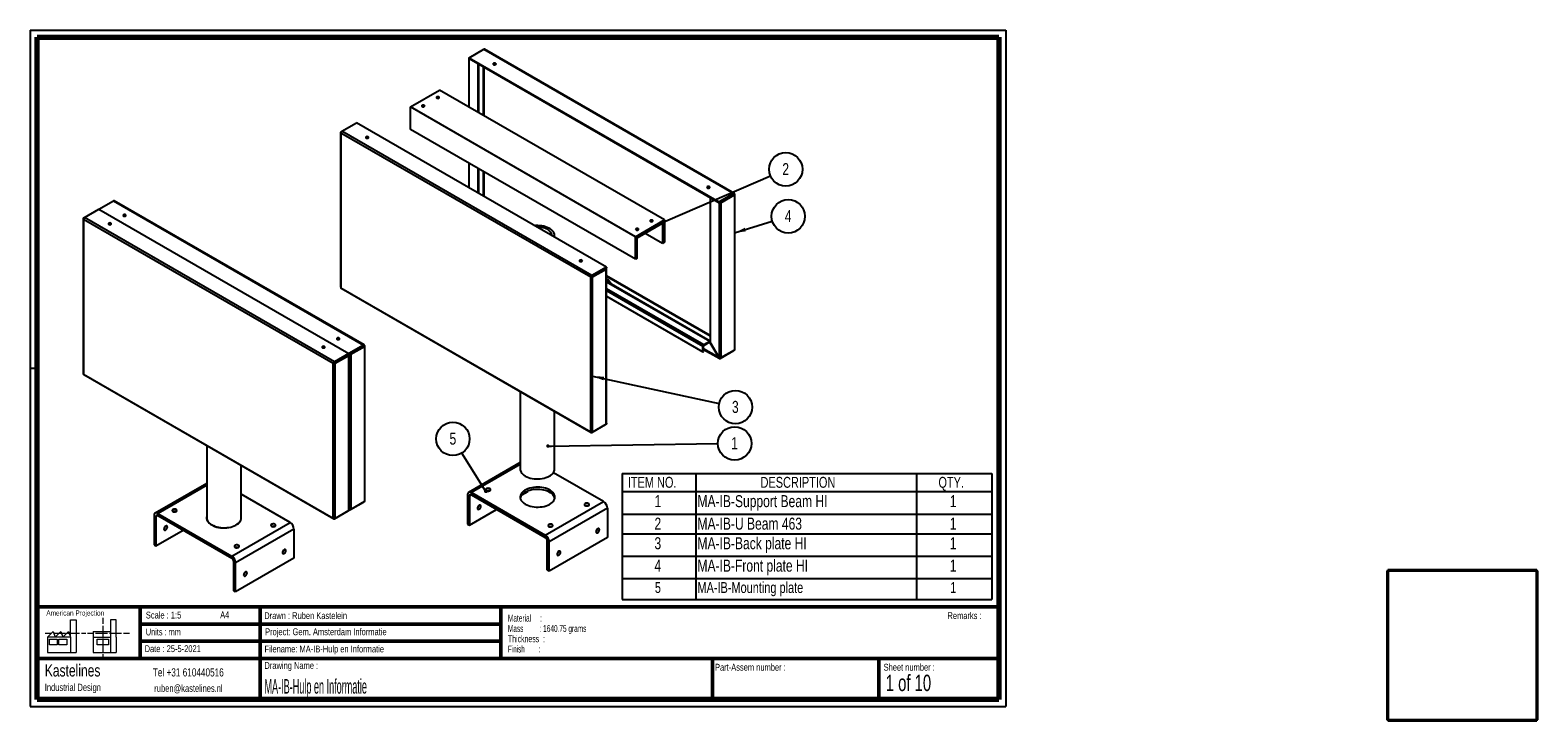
# Model space of a CAD drawing. Header units: millimetres. Extents: x 7 to 445, y 3 to 204.
import ezdxf

# ---------------------------------------------------------------- set-up
doc = ezdxf.new("R2010")
doc.units = ezdxf.units.MM
for name, color, linetype in [('BORDERS', 7, 'Continuous'), ('DRAWING', 7, 'Continuous'), ('TEXT_SHEET_FORMAT', 7, 'Continuous')]:
    doc.layers.add(name, color=color, linetype=linetype)
doc.styles.add('SLDTEXTSTYLE0', font='TXT', dxfattribs={"width": 0.7})
doc.styles.add('SLDTEXTSTYLE1', font='TXT', dxfattribs={"width": 0.75})
doc.styles.add('SLDTEXTSTYLE2', font='TXT', dxfattribs={"width": 0.678571})
doc.styles.add('SLDTEXTSTYLE3', font='TXT', dxfattribs={"width": 0.5675})
doc.styles.add('SLDTEXTSTYLE4', font='TXT', dxfattribs={"width": 0.56375})
doc.styles.add('SLDTEXTSTYLE5', font='TXT', dxfattribs={"width": 0.605})
doc.styles.add('SLDTEXTSTYLE6', font='TXT', dxfattribs={"width": 0.549})
doc.styles.add('SLDTEXTSTYLE7', font='TXT', dxfattribs={"width": 0.467045})
doc.dimstyles.new('SLDDIMSTYLE0', dxfattribs={"dimtxt": 0.18, "dimasz": 3.302, "dimexe": 0, "dimexo": 0.0625, "dimgap": 0, "dimtad": 0, "dimtih": 1, "dimtoh": 1, "dimdec": 0, "dimrnd": 1e-09, "dimzin": 0, "dimdsep": 46, "dimtxsty": 'Standard', "dimsah": 1, "dimcen": 0.09, "dimadec": 0, "dimazin": 0, "dimtfac": 3.302, "dimtdec": 0, "dimtofl": 0, "dimtmove": 0, "dimatfit": 3, "dimfxl": 1, "dimfrac": 2, "dimtolj": 1, "dimtzin": 0, "dimarcsym": 0})
doc.dimstyles.new('SLDDIMSTYLE1', dxfattribs={"dimtxt": 0.18, "dimasz": 1.016, "dimexe": 0, "dimexo": 0.0625, "dimgap": 0, "dimtad": 0, "dimtih": 1, "dimtoh": 1, "dimdec": 0, "dimrnd": 1e-09, "dimzin": 0, "dimdsep": 46, "dimtxsty": 'Standard', "dimblk1": 'DOT', "dimblk2": 'DOT', "dimsah": 1, "dimcen": 0.09, "dimadec": 0, "dimazin": 0, "dimtfac": 1.016, "dimtdec": 0, "dimtofl": 0, "dimtmove": 0, "dimatfit": 3, "dimldrblk": 'DOT', "dimfxl": 1, "dimfrac": 2, "dimtolj": 1, "dimtzin": 0, "dimarcsym": 0})

# ---------------------------------------------------------------- blocks, each defined once
blk = doc.blocks.new('SW_NOTE_0')
at = {"layer": 'TEXT_SHEET_FORMAT', "color": 0, "char_height": 2, "attachment_point": 1}
for s, insert, style in [('Material     :', (0, 2.58), 'SLDTEXTSTYLE3'), ('Thickness  :', (0, -3.42), 'SLDTEXTSTYLE5'), ('Mass         : 1640.75 grams', (0, -0.42), 'SLDTEXTSTYLE4'), ('Finish        :', (0, -6.42), 'SLDTEXTSTYLE6')]:
    blk.add_mtext(s, dxfattribs=dict(at, insert=insert, style=style))
blk = doc.blocks.new('SW_NOTE_0_1')
at = {"layer": 'DRAWING', "color": 0, "attachment_point": 1, "style": 'SLDTEXTSTYLE1'}
for s, insert, char_height in [('Kastelines', (0, 4.51), 3.5), ('Industrial Design', (0, -1.09), 2.1167)]:
    blk.add_mtext(s, dxfattribs=dict(at, insert=insert, char_height=char_height))
blk = doc.blocks.new('SW_TABLEANNOTATION_0')
at = {"layer": 'DRAWING', "color": 0}
for p, q in [((0, 0), (0, -5.32)), ((0, 0), (21.44, 0)), ((21.44, 0), (21.44, -5.32)), ((21.44, 0), (85.74, 0)), ((85.74, 0), (85.74, -5.32)), ((85.74, 0), (107.63, 0)), ((107.63, 0), (107.63, -5.32)), ((0, -5.32), (21.44, -5.32)), ((0, -5.32), (0, -11.85)), ((21.44, -5.32), (85.74, -5.32)), ((21.44, -5.32), (21.44, -11.85)), ((85.74, -5.32), (107.63, -5.32)), ((85.74, -5.32), (85.74, -11.85)), ((107.63, -5.32), (107.63, -11.85)), ((0, -11.85), (0, -17.59)), ((0, -11.85), (21.44, -11.85)), ((21.44, -11.85), (21.44, -17.59)), ((21.44, -11.85), (85.74, -11.85)), ((85.74, -11.85), (85.74, -17.59)), ((85.74, -11.85), (107.63, -11.85)), ((107.63, -11.85), (107.63, -17.59)), ((0, -17.59), (0, -24.12)), ((0, -17.59), (21.44, -17.59)), ((21.44, -17.59), (21.44, -24.12)), ((21.44, -17.59), (85.74, -17.59)), ((85.74, -17.59), (85.74, -24.12)), ((85.74, -17.59), (107.63, -17.59)), ((107.63, -17.59), (107.63, -24.12)), ((0, -24.12), (0, -30.64)), ((0, -24.12), (21.44, -24.12)), ((21.44, -24.12), (21.44, -30.64)), ((21.44, -24.12), (85.74, -24.12)), ((85.74, -24.12), (85.74, -30.64)), ((85.74, -24.12), (107.63, -24.12)), ((107.63, -24.12), (107.63, -30.64)), ((0, -30.64), (0, -36.75)), ((0, -30.64), (21.44, -30.64)), ((21.44, -30.64), (21.44, -36.75)), ((21.44, -30.64), (85.74, -30.64)), ((85.74, -30.64), (85.74, -36.75)), ((85.74, -30.64), (107.63, -30.64)), ((107.63, -30.64), (107.63, -36.75)), ((0, -36.75), (21.44, -36.75)), ((21.44, -36.75), (85.74, -36.75)), ((85.74, -36.75), (107.63, -36.75))]:
    blk.add_line(p, q, dxfattribs=at)
at = {"layer": 'DRAWING', "color": 0, "attachment_point": 1, "style": 'SLDTEXTSTYLE1'}
for s, insert, char_height in [('ITEM NO.', (1.68, -1.02), 3.175), ('DESCRIPTION', (40.31, -1.02), 3.175), ('QTY.', (92.1, -1.02), 3.175), ('1', (9.43, -6.34), 3.5), ('MA-IB-Support Beam HI', (21.94, -6.34), 3.5), ('1', (95.39, -6.34), 3.5), ('2', (9.43, -12.9), 3.5), ('MA-IB-U Beam 463', (21.94, -12.9), 3.5), ('1', (95.39, -12.9), 3.5), ('3', (9.43, -18.61), 3.5), ('MA-IB-Back plate HI', (21.94, -18.61), 3.5), ('1', (95.39, -18.61), 3.5), ('4', (9.43, -25.13), 3.5), ('MA-IB-Front plate HI', (21.94, -25.13), 3.5), ('1', (95.39, -25.13), 3.5), ('5', (9.55, -31.66), 3.17), ('MA-IB-Mounting plate', (21.94, -31.66), 3.175), ('1', (95.51, -31.66), 3.17)]:
    blk.add_mtext(s, dxfattribs=dict(at, insert=insert, char_height=char_height))
blk = doc.blocks.new('SW_NOTE_0_2')
at = {"layer": 'DRAWING', "color": 0}
blk.add_circle((4.64, 1.43), 4.86, dxfattribs=at)
at = {"layer": 'DRAWING', "color": 0, "insert": (4.61, 3.24), "char_height": 3.5, "attachment_point": 2, "style": 'SLDTEXTSTYLE1'}
blk.add_mtext('4', dxfattribs=at)
blk = doc.blocks.new('SW_NOTE_0_3')
at = {"layer": 'DRAWING', "color": 0}
blk.add_circle((4.46, 1.92), 4.86, dxfattribs=at)
at = {"layer": 'DRAWING', "color": 0, "insert": (4.43, 3.73), "char_height": 3.5, "attachment_point": 2, "style": 'SLDTEXTSTYLE1'}
blk.add_mtext('2', dxfattribs=at)
blk = doc.blocks.new('SW_NOTE_0_4')
at = {"layer": 'DRAWING', "color": 0}
blk.add_circle((4.75, -1.03), 4.86, dxfattribs=at)
at = {"layer": 'DRAWING', "color": 0, "insert": (4.71, 0.78), "char_height": 3.5, "attachment_point": 2, "style": 'SLDTEXTSTYLE1'}
blk.add_mtext('3', dxfattribs=at)
blk = doc.blocks.new('SW_NOTE_0_5')
at = {"layer": 'DRAWING', "color": 0}
blk.add_circle((4.86, 0.07), 4.86, dxfattribs=at)
at = {"layer": 'DRAWING', "color": 0, "insert": (4.82, 1.88), "char_height": 3.5, "attachment_point": 2, "style": 'SLDTEXTSTYLE1'}
blk.add_mtext('1', dxfattribs=at)
blk = doc.blocks.new('_Dot')
at = {"color": 0, "linetype": 'ByBlock', "lineweight": -2}
blk.add_line((-0.5, 0), (-1, 0), dxfattribs=at)
at = {"color": 0, "linetype": 'ByBlock', "const_width": 0.5}
blk.add_lwpolyline([(-0.25, 0, 1), (0.25, 0, 1)], format="xyb", close=True, dxfattribs=at)
blk = doc.blocks.new('SW_NOTE_0_6')
at = {"layer": 'DRAWING', "color": 0}
blk.add_circle((-2.58, 4.12), 4.86, dxfattribs=at)
at = {"layer": 'DRAWING', "color": 0, "insert": (-2.61, 5.93), "char_height": 3.5, "attachment_point": 2, "style": 'SLDTEXTSTYLE1'}
blk.add_mtext('5', dxfattribs=at)

msp = doc.modelspace()

# ---------------------------------------------------------------- linework, layer by layer
at = {"color": 7, "linetype": 'Continuous', "lineweight": 25}
for p, q in [((134.37, 195.75), (138.61, 198.2)), ((138.61, 198.2), (211.39, 156.18)), ((211.58, 156.21), (138.82, 198.21)), ((134.3, 195.61), (134.3, 181.38)), ((134.37, 195.75), (134.37, 195.5)), ((134.37, 195.75), (207.15, 153.73)), ((134.37, 195.5), (207.15, 153.48)), ((136.96, 193.98), (134.41, 195.45)), ((136.96, 193.98), (136.98, 193.99)), ((136.96, 179.84), (136.96, 193.98)), ((137.17, 179.72), (137.17, 193.88)), ((117.27, 181.41), (125.75, 186.31)), ((191.23, 148.51), (125.75, 186.31)), ((182.75, 143.61), (117.27, 181.41)), ((117.27, 174.88), (117.27, 181.41)), ((97.29, 174.34), (101.53, 176.79)), ((174.31, 134.77), (101.53, 176.79)), ((96.93, 174.02), (96.93, 128.88)), ((97.28, 174.34), (97.05, 174.2)), ((169.74, 131.86), (97.05, 173.82)), ((97.05, 173.82), (97.05, 128.75)), ((170.07, 132.32), (97.29, 174.34)), ((182.75, 137.08), (117.27, 174.88)), ((134.3, 165.05), (134.3, 157.87)), ((136.96, 156.34), (136.96, 163.52)), ((137.17, 156.21), (137.17, 163.39)), ((26.6, 151.64), (30.84, 154.09)), ((30.84, 154.09), (103.62, 112.07)), ((103.81, 112.1), (31.06, 154.1)), ((204.56, 154.95), (204.58, 154.97)), ((204.56, 154.95), (204.56, 112.88)), ((207.1, 153.48), (204.56, 154.95)), ((211.39, 156.18), (207.15, 153.73)), ((211.39, 155.93), (207.15, 153.48)), ((207.15, 153.73), (207.15, 153.48)), ((207.46, 153.6), (211.42, 155.89)), ((207.67, 153.48), (211.63, 155.77)), ((211.39, 156.18), (211.39, 155.93)), ((211.63, 156.04), (211.42, 155.92)), ((211.63, 155.77), (211.42, 155.89)), ((211.63, 155.77), (211.63, 110.59)), ((211.75, 110.77), (211.75, 155.92)), ((22.36, 149.19), (26.6, 151.64)), ((26.6, 151.64), (99.38, 109.62)), ((207.1, 153.48), (207.1, 108.47)), ((207.46, 153.6), (207.67, 153.48)), ((207.67, 153.48), (207.67, 108.3)), ((22, 148.87), (22, 103.73)), ((22.35, 149.19), (22.12, 149.05)), ((94.81, 106.71), (22.12, 148.67)), ((22.12, 148.67), (22.12, 103.6)), ((95.14, 107.17), (22.36, 149.19)), ((182.75, 143.61), (191.23, 148.51)), ((183.31, 143.29), (190.67, 147.53)), ((190.67, 147.53), (190.67, 141.65)), ((191.23, 148.51), (191.23, 141.98)), ((159.25, 143.47), (159.25, 143.97)), ((182.75, 137.08), (182.75, 143.61)), ((183.31, 137.41), (183.31, 143.29)), ((190.67, 141.65), (185.57, 144.59)), ((191.23, 141.98), (190.67, 141.65)), ((183.31, 137.41), (182.75, 137.08)), ((169.74, 131.86), (169.95, 131.98)), ((169.74, 86.79), (169.74, 131.86)), ((174.31, 134.77), (170.07, 132.32)), ((174.31, 134.53), (170.07, 132.08)), ((170.07, 132.32), (170.07, 132.08)), ((170.09, 132.03), (174.05, 134.32)), ((170.3, 131.91), (170.09, 132.03)), ((170.3, 131.91), (174.26, 134.2)), ((170.3, 86.73), (170.3, 131.91)), ((171.51, 132.85), (171.51, 132.91)), ((174.05, 134.32), (174.26, 134.2)), ((174.26, 89.02), (174.26, 134.2)), ((174.31, 134.77), (174.31, 134.53)), ((174.38, 89.27), (174.38, 134.36)), ((97.05, 128.75), (169.74, 86.79)), ((97.1, 128.59), (169.85, 86.58)), ((204.56, 113.23), (174.46, 130.6)), ((174.38, 126.27), (202.41, 110.09)), ((103.62, 112.07), (99.38, 109.62)), ((103.62, 111.83), (99.38, 109.38)), ((99.69, 109.5), (103.65, 111.78)), ((99.9, 109.37), (103.86, 111.66)), ((103.62, 112.07), (103.62, 111.83)), ((103.86, 111.93), (103.65, 111.81)), ((103.86, 111.66), (103.65, 111.78)), ((103.86, 111.66), (103.86, 66.48)), ((103.98, 66.66), (103.98, 111.81)), ((202.62, 111.84), (202.41, 111.72)), ((202.41, 110.09), (202.41, 111.72)), ((202.41, 110.09), (202.62, 110.21)), ((202.62, 110.21), (202.62, 111.84)), ((202.62, 110.81), (207.16, 108.19)), ((202.69, 112.21), (204.39, 113.19)), ((202.69, 111.97), (204.39, 112.95)), ((202.69, 111.97), (202.69, 112.21)), ((204.39, 112.95), (204.39, 113.19)), ((204.46, 112.9), (204.46, 112.82)), ((204.56, 112.88), (204.46, 112.82)), ((204.46, 112.82), (207, 108.41)), ((207.1, 108.47), (204.56, 112.88)), ((207.43, 108.17), (211.39, 110.45)), ((211.63, 110.59), (207.67, 108.3)), ((94.81, 106.71), (95.02, 106.83)), ((94.81, 61.64), (94.81, 106.71)), ((99.38, 109.62), (95.14, 107.17)), ((99.38, 109.38), (95.14, 106.93)), ((95.14, 107.17), (95.14, 106.93)), ((95.16, 106.88), (99.12, 109.17)), ((95.38, 106.76), (95.16, 106.88)), ((95.38, 106.76), (99.34, 109.05)), ((95.38, 61.58), (95.38, 106.76)), ((96.58, 107.7), (96.58, 107.76)), ((99.12, 109.17), (99.34, 109.05)), ((99.34, 63.87), (99.34, 109.05)), ((99.38, 109.62), (99.38, 109.38)), ((99.45, 64.12), (99.45, 109.21)), ((99.69, 109.5), (99.9, 109.37)), ((99.9, 109.37), (99.9, 64.2)), ((99.97, 109.72), (99.97, 109.66)), ((207, 108.41), (207.1, 108.47)), ((207.43, 108.31), (207.43, 108.17)), ((22.12, 103.6), (94.81, 61.64)), ((22.17, 103.44), (94.93, 61.43)), ((149.25, 98.48), (149.25, 75.95)), ((159.25, 75.95), (159.25, 92.71)), ((170.07, 86.6), (174.03, 88.88)), ((174.26, 89.02), (170.3, 86.73)), ((174.03, 88.88), (174.03, 88.88)), ((57.99, 82.76), (57.99, 61.71)), ((67.99, 61.71), (67.99, 76.98)), ((149.25, 77.83), (134.22, 69.15)), ((173.48, 66.46), (158.9, 74.88)), ((57.99, 71.78), (42.96, 63.1)), ((82.22, 60.41), (67.99, 68.62)), ((99.66, 64.06), (103.62, 66.34)), ((103.86, 66.48), (99.9, 64.2)), ((134.45, 68.09), (133.89, 68.42)), ((133.89, 68.42), (133.89, 59.93)), ((134.45, 68.09), (134.45, 59.6)), ((135.02, 69.07), (156.51, 56.66)), ((135.02, 68.42), (135.02, 69.07)), ((135.02, 68.42), (156.51, 56.01)), ((149.74, 68.43), (151.42, 69.4)), ((151.42, 69.4), (151.42, 69.53)), ((156.51, 56.66), (173.48, 66.46)), ((43.19, 62.04), (42.63, 62.37)), ((42.63, 62.37), (42.63, 53.87)), ((43.19, 62.04), (43.19, 53.55)), ((43.76, 63.02), (65.25, 50.61)), ((43.76, 62.37), (43.76, 63.02)), ((43.76, 62.37), (65.25, 49.96)), ((58, 61.52), (57.97, 61.39)), ((95.14, 61.45), (99.1, 63.73)), ((99.34, 63.87), (95.38, 61.58)), ((99.1, 63.73), (99.1, 63.73)), ((99.66, 64.2), (99.66, 64.06)), ((134.45, 59.6), (142.37, 64.17)), ((174.62, 64.5), (157.64, 54.7)), ((174.62, 64.5), (174.62, 56.01)), ((43.19, 53.55), (51.11, 58.12)), ((65.25, 50.61), (82.22, 60.41)), ((83.36, 58.45), (66.38, 48.65)), ((83.36, 58.45), (83.36, 49.96)), ((133.89, 59.93), (134.45, 59.6)), ((42.63, 53.87), (43.19, 53.55)), ((156.51, 56.01), (156.51, 56.66)), ((157.08, 55.03), (157.64, 54.7)), ((157.08, 46.54), (157.08, 55.03)), ((174.62, 56.01), (157.64, 46.21)), ((157.64, 46.21), (157.64, 54.7)), ((65.25, 49.96), (65.25, 50.61)), ((65.82, 48.98), (66.38, 48.65)), ((65.82, 40.49), (65.82, 48.98)), ((83.36, 49.96), (66.38, 40.16)), ((66.38, 40.16), (66.38, 48.65)), ((157.64, 46.21), (157.08, 46.54)), ((401.46, 46.26), (401.46, 2.93)), ((401.46, 46.26), (401.86, 46.19)), ((401.46, 46.26), (401.76, 46.26)), ((401.76, 46.26), (401.86, 46.19)), ((401.82, 46.26), (401.76, 46.26)), ((401.86, 46.19), (401.79, 46.59)), ((445.12, 46.59), (401.79, 46.59)), ((401.79, 46.59), (401.79, 46.29)), ((401.86, 46.19), (401.79, 46.29)), ((445.06, 46.19), (401.86, 46.19)), ((401.86, 46.19), (401.86, 2.99)), ((445.12, 46.59), (445.06, 46.19)), ((445.12, 46.29), (445.06, 46.19)), ((445.06, 46.19), (445.16, 46.26)), ((445.06, 46.19), (445.46, 46.26)), ((445.06, 2.99), (445.06, 46.19)), ((445.16, 46.26), (445.1, 46.26)), ((445.12, 46.59), (445.12, 46.29)), ((445.46, 46.26), (445.16, 46.26)), ((445.46, 2.93), (445.46, 46.26)), ((66.38, 40.16), (65.82, 40.49)), ((401.86, 2.99), (401.46, 2.93)), ((401.46, 2.93), (401.76, 2.93)), ((401.86, 2.99), (401.76, 2.93)), ((401.79, 2.89), (401.86, 2.99)), ((401.79, 2.59), (401.86, 2.99)), ((401.79, 2.59), (401.79, 2.89)), ((401.79, 2.59), (445.12, 2.59)), ((401.86, 2.99), (445.06, 2.99)), ((445.06, 2.99), (445.12, 2.89)), ((445.06, 2.99), (445.12, 2.59)), ((445.16, 2.93), (445.06, 2.99)), ((445.46, 2.93), (445.06, 2.99)), ((445.12, 2.59), (445.12, 2.89)), ((445.46, 2.93), (445.16, 2.93))]:
    msp.add_line(p, q, dxfattribs=at)
at = {"color": 8, "linetype": 'Continuous', "lineweight": 25}
for p, q in [((134.44, 195.46), (134.41, 195.45)), ((134.41, 181.31), (134.41, 195.45)), ((138.58, 178.91), (138.58, 193.07)), ((138.73, 178.82), (138.73, 192.98)), ((97.05, 174.2), (97.12, 174.16)), ((134.41, 157.8), (134.41, 164.98)), ((138.58, 155.4), (138.58, 162.58)), ((138.73, 155.31), (138.73, 162.49)), ((211.39, 155.93), (211.42, 155.92)), ((211.42, 155.92), (211.42, 155.89)), ((207.13, 153.5), (207.1, 153.48)), ((22.12, 149.05), (22.19, 149.01)), ((166.95, 136.35), (166.64, 136.53)), ((167.16, 136.4), (166.83, 136.59)), ((174.05, 134.38), (174.05, 134.32)), ((204.56, 114.81), (174.38, 132.23)), ((204.56, 114.64), (174.38, 132.06)), ((174.38, 130.51), (204.39, 113.19)), ((174.38, 128.55), (202.69, 112.21)), ((174.38, 127.9), (202.41, 111.72)), ((103.62, 111.83), (103.65, 111.81)), ((103.65, 111.81), (103.65, 111.78)), ((207, 108.41), (202.62, 110.95)), ((204.39, 112.95), (204.46, 112.9)), ((204.46, 112.9), (204.56, 112.96)), ((211.39, 110.45), (211.39, 110.45)), ((99.12, 109.23), (99.12, 109.17)), ((170.07, 86.6), (170.07, 86.68)), ((149.25, 77.29), (135.02, 69.07)), ((57.99, 71.24), (43.76, 63.02)), ((103.62, 66.34), (103.62, 66.34)), ((134.45, 68.09), (135.02, 68.42)), ((43.19, 62.04), (43.76, 62.37)), ((95.14, 61.45), (95.14, 61.53))]:
    msp.add_line(p, q, dxfattribs=at)
at = {"color": 7, "linetype": 'Continuous', "lineweight": 25, "flags": 128}
for points in [[(134.37, 195.74), (134.36, 195.74), (134.33, 195.7), (134.3, 195.65), (134.3, 195.61), (134.3, 195.56), (134.33, 195.52), (134.36, 195.48), (134.41, 195.45)], [(141.47, 193.75), (141.61, 193.7), (141.77, 193.68), (141.93, 193.7), (142.06, 193.75), (142.15, 193.83), (142.19, 193.92), (142.15, 194.02), (142.06, 194.09), (141.93, 194.15), (141.77, 194.17), (141.61, 194.15), (141.47, 194.09), (141.38, 194.02), (141.35, 193.92), (141.38, 193.83), (141.47, 193.75)], [(125.56, 184.32), (125.42, 184.37), (125.26, 184.39), (125.1, 184.37), (124.96, 184.32), (124.87, 184.24), (124.84, 184.15), (124.87, 184.06), (124.96, 183.98), (125.1, 183.92), (125.26, 183.91), (125.42, 183.92), (125.56, 183.98), (125.65, 184.06), (125.68, 184.15), (125.65, 184.24), (125.56, 184.32)], [(120.72, 181.53), (120.86, 181.48), (121.02, 181.46), (121.18, 181.48), (121.31, 181.53), (121.4, 181.61), (121.44, 181.7), (121.4, 181.79), (121.31, 181.87), (121.18, 181.92), (121.02, 181.94), (120.86, 181.92), (120.72, 181.87), (120.63, 181.79), (120.6, 181.7), (120.63, 181.61), (120.72, 181.53)], [(104.39, 172.35), (104.52, 172.29), (104.69, 172.27), (104.85, 172.29), (104.98, 172.35), (105.07, 172.42), (105.11, 172.52), (105.07, 172.61), (104.98, 172.69), (104.85, 172.74), (104.69, 172.76), (104.52, 172.74), (104.39, 172.69), (104.3, 172.61), (104.27, 172.52), (104.3, 172.42), (104.39, 172.35)], [(204.29, 158.17), (204.15, 158.23), (203.99, 158.24), (203.83, 158.23), (203.69, 158.17), (203.6, 158.09), (203.57, 158), (203.6, 157.91), (203.69, 157.83), (203.83, 157.78), (203.99, 157.76), (204.15, 157.78), (204.29, 157.83), (204.38, 157.91), (204.41, 158), (204.38, 158.09), (204.29, 158.17)], [(33.7, 149.64), (33.84, 149.59), (34, 149.57), (34.16, 149.59), (34.3, 149.64), (34.39, 149.72), (34.42, 149.82), (34.39, 149.91), (34.3, 149.99), (34.16, 150.04), (34, 150.06), (33.84, 150.04), (33.7, 149.99), (33.61, 149.91), (33.58, 149.82), (33.61, 149.72), (33.7, 149.64)], [(29.46, 147.19), (29.6, 147.14), (29.76, 147.12), (29.92, 147.14), (30.05, 147.19), (30.14, 147.27), (30.18, 147.37), (30.14, 147.46), (30.05, 147.54), (29.92, 147.59), (29.76, 147.61), (29.6, 147.59), (29.46, 147.54), (29.37, 147.46), (29.34, 147.37), (29.37, 147.27), (29.46, 147.19)], [(159.19, 143.5), (159.22, 143.67), (159.25, 144.01), (159.21, 144.35), (159.09, 144.69), (158.91, 145.01), (158.66, 145.32), (158.36, 145.61), (157.99, 145.88), (157.57, 146.13), (157.1, 146.34), (156.6, 146.52), (156.06, 146.66), (155.5, 146.76), (154.92, 146.83), (154.32, 146.85), (153.73, 146.84), (153.45, 146.82)], [(158.45, 143.93), (158.45, 143.97), (158.41, 144.28), (158.31, 144.59), (158.13, 144.89), (157.89, 145.18), (157.58, 145.44), (157.22, 145.68), (156.81, 145.89), (156.35, 146.07), (155.86, 146.21), (155.34, 146.31), (154.8, 146.37), (154.25, 146.39), (154.18, 146.39)], [(183.54, 145.95), (183.4, 146), (183.24, 146.02), (183.08, 146), (182.94, 145.95), (182.85, 145.87), (182.82, 145.78), (182.85, 145.68), (182.94, 145.61), (183.08, 145.55), (183.24, 145.54), (183.4, 145.55), (183.54, 145.61), (183.63, 145.68), (183.66, 145.78), (183.63, 145.87), (183.54, 145.95)], [(187.19, 148.06), (187.32, 148), (187.48, 147.98), (187.65, 148), (187.78, 148.06), (187.87, 148.13), (187.9, 148.23), (187.87, 148.32), (187.78, 148.4), (187.65, 148.45), (187.48, 148.47), (187.32, 148.45), (187.19, 148.4), (187.1, 148.32), (187.06, 148.23), (187.1, 148.13), (187.19, 148.06)], [(167.21, 136.77), (167.07, 136.82), (166.91, 136.84), (166.75, 136.82), (166.61, 136.77), (166.52, 136.69), (166.49, 136.59), (166.52, 136.5), (166.61, 136.42), (166.75, 136.37), (166.91, 136.35), (167.07, 136.37), (167.21, 136.42), (167.3, 136.5), (167.33, 136.59), (167.3, 136.69), (167.21, 136.77)], [(170.31, 132.16), (170.21, 132.15), (170.2, 132.15)], [(174.05, 134.32), (174.06, 134.33), (174.07, 134.34), (174.08, 134.35), (174.08, 134.36), (174.08, 134.37), (174.07, 134.38), (174.07, 134.39)], [(174.26, 134.2), (174.31, 134.23), (174.35, 134.27), (174.37, 134.32), (174.38, 134.36), (174.37, 134.41), (174.35, 134.45), (174.31, 134.49), (174.28, 134.51)], [(174.38, 130.62), (174.42, 130.62), (174.46, 130.6)], [(96.52, 114.07), (96.39, 114.12), (96.22, 114.14), (96.06, 114.12), (95.93, 114.07), (95.84, 113.99), (95.8, 113.89), (95.84, 113.8), (95.93, 113.72), (96.06, 113.67), (96.22, 113.65), (96.39, 113.67), (96.52, 113.72), (96.61, 113.8), (96.64, 113.89), (96.61, 113.99), (96.52, 114.07)], [(92.28, 111.62), (92.14, 111.67), (91.98, 111.69), (91.82, 111.67), (91.69, 111.62), (91.59, 111.54), (91.56, 111.44), (91.59, 111.35), (91.69, 111.27), (91.82, 111.22), (91.98, 111.2), (92.14, 111.22), (92.28, 111.27), (92.37, 111.35), (92.4, 111.44), (92.37, 111.54), (92.28, 111.62)], [(99.12, 109.17), (99.14, 109.18), (99.15, 109.19), (99.15, 109.2), (99.15, 109.21), (99.15, 109.22), (99.15, 109.23), (99.14, 109.24)], [(99.34, 109.05), (99.39, 109.08), (99.42, 109.12), (99.45, 109.17), (99.45, 109.21), (99.45, 109.26), (99.42, 109.3), (99.39, 109.34), (99.36, 109.36)], [(149.25, 75.95), (149.26, 75.74), (149.34, 75.4), (149.49, 75.07), (149.71, 74.75), (149.98, 74.44), (150.32, 74.16), (150.71, 73.91)], [(150.71, 73.91), (151.16, 73.68), (151.64, 73.49), (152.17, 73.33), (152.72, 73.2), (153.29, 73.12), (153.88, 73.07), (154.47, 73.07), (155.06, 73.1), (155.64, 73.18), (156.2, 73.29), (156.73, 73.44), (157.23, 73.63), (157.68, 73.85), (158.09, 74.1), (158.44, 74.37), (158.73, 74.67), (158.96, 74.98), (159.13, 75.31), (159.22, 75.65), (159.25, 75.95)], [(139.4, 69.64), (139.59, 69.57), (139.81, 69.53), (140.04, 69.53), (140.25, 69.58), (140.43, 69.67), (140.55, 69.78), (140.6, 69.91), (140.57, 70.04), (140.47, 70.16), (140.3, 70.26), (140.1, 70.32), (139.87, 70.33), (139.64, 70.3), (139.44, 70.24), (139.29, 70.14), (139.21, 70.01), (139.2, 69.88), (139.27, 69.75), (139.4, 69.64)], [(150.68, 65.7), (151.13, 65.47), (151.62, 65.28), (152.15, 65.11), (152.7, 64.99), (153.28, 64.9), (153.88, 64.86), (154.47, 64.85), (155.07, 64.89), (155.65, 64.96), (156.22, 65.08), (156.75, 65.23), (157.25, 65.42), (157.71, 65.64), (158.12, 65.89), (158.48, 66.17), (158.78, 66.47), (159.01, 66.79), (159.18, 67.12), (159.27, 67.46), (159.3, 67.81), (159.26, 68.15), (159.14, 68.49), (158.96, 68.82), (158.71, 69.13), (158.4, 69.43), (158.03, 69.7), (157.6, 69.94), (157.13, 70.16), (156.62, 70.34), (156.08, 70.48), (155.51, 70.59), (154.92, 70.65), (154.33, 70.68), (153.73, 70.66), (153.14, 70.61), (152.56, 70.51), (152.01, 70.38), (151.49, 70.21), (151.01, 70), (150.58, 69.76), (150.19, 69.5), (149.86, 69.21), (149.6, 68.9), (149.4, 68.57), (149.27, 68.24), (149.21, 67.89), (149.21, 67.55), (149.29, 67.21), (149.44, 66.87), (149.66, 66.55), (149.94, 66.25), (150.28, 65.96), (150.68, 65.7)], [(159.27, 67.44), (159.26, 67.5), (159.14, 67.84), (158.96, 68.17), (158.71, 68.48), (158.4, 68.78), (158.03, 69.05), (157.6, 69.29), (157.13, 69.51), (156.62, 69.69), (156.08, 69.83), (155.51, 69.93), (154.92, 70), (154.33, 70.03), (153.73, 70.01), (153.14, 69.96), (152.56, 69.86), (152.01, 69.72), (151.49, 69.55), (151.01, 69.35), (150.58, 69.11), (150.19, 68.85), (149.86, 68.56), (149.6, 68.25), (149.4, 67.92), (149.27, 67.58), (149.23, 67.44)], [(168.11, 65.32), (168.3, 65.24), (168.52, 65.2), (168.75, 65.21), (168.96, 65.25), (169.14, 65.34), (169.26, 65.45), (169.3, 65.58), (169.28, 65.72), (169.17, 65.84), (169.01, 65.93), (168.8, 65.99), (168.58, 66), (168.35, 65.98), (168.15, 65.91), (168, 65.81), (167.92, 65.68), (167.91, 65.55), (167.98, 65.42), (168.11, 65.32)], [(48.14, 63.59), (48.33, 63.51), (48.55, 63.48), (48.78, 63.48), (48.99, 63.53), (49.17, 63.62), (49.29, 63.73), (49.34, 63.86), (49.31, 63.99), (49.21, 64.11), (49.04, 64.21), (48.84, 64.26), (48.61, 64.28), (48.38, 64.25), (48.18, 64.19), (48.04, 64.08), (47.95, 63.96), (47.94, 63.83), (48.01, 63.7), (48.14, 63.59)], [(57.99, 62.12), (57.95, 61.84), (57.95, 61.5), (58.03, 61.16), (58.18, 60.82), (58.4, 60.5), (58.68, 60.19), (59.02, 59.91), (59.42, 59.65)], [(57.99, 61.71), (58, 61.5), (58.08, 61.16), (58.23, 60.83), (58.45, 60.51), (58.72, 60.21), (59.06, 59.93), (59.46, 59.67)], [(59.42, 59.65), (59.87, 59.42), (60.36, 59.23), (60.89, 59.06), (61.44, 58.94), (62.02, 58.85), (62.62, 58.81), (63.22, 58.8), (63.81, 58.84), (64.39, 58.91), (64.96, 59.03), (65.49, 59.18), (66, 59.37), (66.45, 59.59), (66.86, 59.84), (67.22, 60.12), (67.52, 60.42), (67.75, 60.74), (67.92, 61.07), (68.01, 61.41), (68.04, 61.76), (68, 62.1), (67.99, 62.12)], [(59.46, 59.67), (59.9, 59.45), (60.38, 59.25), (60.91, 59.09), (61.46, 58.97), (62.03, 58.88), (62.62, 58.84), (63.21, 58.83), (63.8, 58.87), (64.38, 58.94), (64.94, 59.06), (65.47, 59.21), (65.97, 59.39), (66.42, 59.61), (66.83, 59.86), (67.18, 60.14), (67.47, 60.43), (67.7, 60.75), (67.87, 61.08), (67.96, 61.42), (67.99, 61.71)], [(68.01, 61.39), (68, 61.45), (67.98, 61.52)], [(137.28, 65.4), (137.12, 65.27), (136.98, 65.1), (136.87, 64.9), (136.8, 64.69), (136.79, 64.49), (136.83, 64.33), (136.92, 64.23), (137.04, 64.19), (137.2, 64.21), (137.36, 64.31), (137.52, 64.46), (137.64, 64.65), (137.73, 64.86), (137.77, 65.06), (137.76, 65.24), (137.69, 65.38), (137.58, 65.45), (137.44, 65.46), (137.28, 65.4)], [(46.02, 59.35), (45.86, 59.22), (45.72, 59.05), (45.61, 58.85), (45.54, 58.64), (45.53, 58.44), (45.57, 58.28), (45.66, 58.18), (45.78, 58.14), (45.94, 58.16), (46.1, 58.26), (46.26, 58.41), (46.38, 58.6), (46.47, 58.81), (46.51, 59.01), (46.5, 59.19), (46.43, 59.33), (46.32, 59.4), (46.18, 59.41), (46.02, 59.35)], [(76.85, 59.26), (77.04, 59.19), (77.26, 59.15), (77.49, 59.16), (77.7, 59.2), (77.88, 59.29), (78, 59.4), (78.04, 59.53), (78.02, 59.67), (77.91, 59.79), (77.75, 59.88), (77.54, 59.94), (77.32, 59.95), (77.09, 59.93), (76.89, 59.86), (76.74, 59.76), (76.66, 59.63), (76.65, 59.5), (76.72, 59.37), (76.85, 59.26)], [(158.49, 59.76), (158.31, 59.84), (158.08, 59.88), (157.85, 59.87), (157.64, 59.83), (157.46, 59.74), (157.35, 59.63), (157.3, 59.49), (157.33, 59.36), (157.43, 59.24), (157.59, 59.15), (157.8, 59.09), (158.03, 59.07), (158.25, 59.1), (158.45, 59.17), (158.6, 59.27), (158.68, 59.4), (158.69, 59.53), (158.63, 59.66), (158.49, 59.76)], [(171.79, 58.54), (171.63, 58.41), (171.48, 58.24), (171.37, 58.04), (171.31, 57.83), (171.29, 57.63), (171.33, 57.48), (171.42, 57.37), (171.55, 57.33), (171.71, 57.36), (171.87, 57.45), (172.02, 57.6), (172.15, 57.79), (172.24, 58), (172.28, 58.2), (172.27, 58.38), (172.2, 58.52), (172.09, 58.59), (171.95, 58.6), (171.79, 58.54)], [(67.23, 53.71), (67.05, 53.79), (66.82, 53.83), (66.59, 53.82), (66.38, 53.77), (66.2, 53.69), (66.09, 53.57), (66.04, 53.44), (66.07, 53.31), (66.17, 53.19), (66.33, 53.1), (66.54, 53.04), (66.77, 53.02), (66.99, 53.05), (67.19, 53.12), (67.34, 53.22), (67.42, 53.34), (67.43, 53.48), (67.37, 53.6), (67.23, 53.71)], [(80.53, 52.49), (80.37, 52.36), (80.22, 52.19), (80.11, 51.99), (80.05, 51.78), (80.03, 51.58), (80.07, 51.42), (80.16, 51.32), (80.29, 51.28), (80.45, 51.31), (80.61, 51.4), (80.76, 51.55), (80.89, 51.74), (80.98, 51.95), (81.02, 52.15), (81.01, 52.33), (80.94, 52.47), (80.83, 52.54), (80.69, 52.55), (80.53, 52.49)], [(160.47, 52.01), (160.31, 51.88), (160.17, 51.71), (160.06, 51.51), (159.99, 51.3), (159.98, 51.1), (160.02, 50.94), (160.11, 50.84), (160.24, 50.8), (160.39, 50.82), (160.55, 50.92), (160.71, 51.07), (160.84, 51.26), (160.93, 51.47), (160.97, 51.67), (160.95, 51.85), (160.89, 51.99), (160.78, 52.06), (160.63, 52.07), (160.47, 52.01)], [(69.21, 45.96), (69.05, 45.83), (68.91, 45.66), (68.8, 45.46), (68.73, 45.25), (68.72, 45.05), (68.76, 44.89), (68.85, 44.79), (68.98, 44.75), (69.13, 44.77), (69.29, 44.87), (69.45, 45.02), (69.58, 45.21), (69.67, 45.42), (69.71, 45.62), (69.69, 45.8), (69.63, 45.94), (69.52, 46.01), (69.37, 46.02), (69.21, 45.96)]]:
    msp.add_lwpolyline(points, dxfattribs=at)
at = {"color": 7, "linetype": 'Continuous', "lineweight": 25}
for centre, radius, start, end in [((141.77, 193.36), 0.57, 50.5301, 129.4699), ((104.69, 171.95), 0.57, 50.5301, 129.4699), ((203.99, 157.44), 0.57, 50.5301, 129.4699), ((34, 149.25), 0.57, 50.5301, 129.4699), ((207.39, 154.03), 0.615, 242.6097, 297.3903), ((207.39, 153.74), 0.155, 252.5621, 297.3163), ((29.76, 146.8), 0.57, 50.5301, 129.4699), ((166.91, 136.03), 0.57, 50.5301, 129.4699), ((172.99, 128.68), 2.96, 24.3234, 61.9215), ((172.76, 128.16), 3.3, 33.7048, 60.6761), ((91.98, 110.88), 0.57, 50.5301, 129.4699), ((96.22, 113.33), 0.57, 50.5301, 129.4699), ((203.02, 111.69), 0.615, 122.6055, 177.3945), ((202.77, 111.84), 0.154, 122.6055, 177.3945), ((204.51, 113.01), 0.215, 76.8842, 124.5775), ((204.41, 112.91), 0.0437, 350.786, 129.2033), ((99.62, 109.93), 0.62, 245.1798, 297.2446), ((99.62, 109.63), 0.155, 252.5621, 297.3163), ((134.58, 68.53), 0.699, 50.7967, 189.214), ((134.8, 68.15), 0.349, 50.7967, 189.214), ((139.9, 68.58), 1.1, 68.0577, 111.9423), ((172.16, 64.39), 2.46, 2.6055, 57.3945), ((43.32, 62.48), 0.699, 50.7967, 189.214), ((43.54, 62.1), 0.349, 50.7967, 189.214), ((48.64, 62.53), 1.1, 68.0577, 111.9423), ((136.11, 65.5), 1.1, 308.0447, 351.9606), ((168.6, 64.25), 1.1, 68.0577, 111.9423), ((44.85, 59.45), 1.1, 308.0447, 351.9606), ((77.34, 58.2), 1.1, 68.0577, 111.9423), ((80.9, 58.34), 2.46, 2.6055, 57.3945), ((158, 58.13), 1.1, 68.0356, 111.9644), ((170.62, 58.64), 1.1, 308.0447, 351.9606), ((66.74, 52.08), 1.1, 68.0356, 111.9644), ((155.19, 54.59), 2.46, 2.6055, 57.3945), ((155.85, 54.97), 1.23, 2.6055, 57.3945), ((63.93, 48.54), 2.46, 2.6055, 57.3945), ((64.59, 48.92), 1.23, 2.6055, 57.3945), ((79.36, 52.59), 1.1, 308.0447, 351.9606), ((159.3, 52.11), 1.1, 308.0447, 351.9606), ((68.04, 46.06), 1.1, 308.0447, 351.9606)]:
    msp.add_arc(centre, radius, start, end, dxfattribs=at)
for centre, major_axis, ratio, start_param, end_param in [((138.66, 197.84), (0.141, 0.378), 0.660357, 6.173029, 6.958346), ((97.33, 173.99), (0.398, -0.067), 0.660282, 2.466318, 4.037115), ((97.33, 173.99), (0.141, 0.378), 0.660357, 0.675161, 2.245957), ((30.89, 153.73), (0.141, 0.378), 0.660357, 6.173029, 6.958346), ((211.35, 155.88), (0.242, 0.322), 0.47866, 5.555776, 7.126572), ((211.35, 155.88), (0.0833, 0.0671), 0.178402, 5.566702, 7.137498), ((211.35, 155.88), (0.0998, 0.0386), 0.178269, 5.428847, 6.999643), ((211.35, 155.88), (0.399, 0.048), 0.478553, 5.439738, 7.010534), ((22.4, 148.84), (0.398, -0.067), 0.660282, 2.466318, 4.037115), ((22.4, 148.84), (0.141, 0.378), 0.660357, 0.675161, 2.245957), ((170.02, 132.02), (0.242, 0.322), 0.47866, 0.843387, 2.414183), ((170.02, 132.02), (0.399, 0.048), 0.478553, 3.868942, 5.439738), ((170.02, 132.02), (0.0833, 0.0671), 0.178402, 0.854313, 2.425109), ((170.02, 132.02), (0.0998, 0.0386), 0.178269, 3.85805, 5.428847), ((97.33, 128.91), (0.399, 0.048), 0.478553, 3.083544, 3.868942), ((97.33, 128.91), (0.242, 0.322), 0.47866, 2.414183, 3.199663), ((103.58, 111.77), (0.242, 0.322), 0.47866, 5.555776, 7.126572), ((103.58, 111.77), (0.0833, 0.0671), 0.178402, 5.566702, 7.137498), ((103.58, 111.77), (0.0998, 0.0386), 0.178269, 5.428847, 6.999643), ((103.58, 111.77), (0.399, 0.048), 0.478553, 5.439738, 7.010534), ((211.35, 110.81), (0.398, -0.067), 0.660282, 5.607911, 6.393309), ((95.09, 106.87), (0.242, 0.322), 0.47866, 0.843387, 2.414183), ((95.09, 106.87), (0.399, 0.048), 0.478553, 3.868942, 5.439738), ((95.09, 106.87), (0.0833, 0.0671), 0.178402, 0.854313, 2.425109), ((95.09, 106.87), (0.0998, 0.0386), 0.178269, 3.85805, 5.428847), ((22.4, 103.76), (0.399, 0.048), 0.478553, 3.083544, 3.868942), ((22.4, 103.76), (0.242, 0.322), 0.47866, 2.414183, 3.199663), ((170.02, 86.95), (0.398, -0.067), 0.660282, 4.037115, 5.607911), ((170.02, 86.95), (0.141, 0.378), 0.660357, 2.245957, 3.816753), ((103.58, 66.7), (0.398, -0.067), 0.660282, 5.607911, 6.393309), ((95.09, 61.8), (0.398, -0.067), 0.660282, 4.037115, 5.607911), ((95.09, 61.8), (0.141, 0.378), 0.660357, 2.245957, 3.816753)]:
    msp.add_ellipse(centre, major_axis=major_axis, ratio=ratio, start_param=start_param, end_param=end_param, dxfattribs=at)
for points, knots in [([(207, 108.41), (207.01, 108.39), (207.02, 108.35), (207.05, 108.29), (207.09, 108.24), (207.14, 108.2), (207.19, 108.17), (207.25, 108.15), (207.31, 108.15), (207.37, 108.15), (207.41, 108.16), (207.42, 108.16), (207.43, 108.17)], [0, 0, 0, 0, 0.1149405, 0.233439, 0.3448725, 0.4595375, 0.5709686, 0.6856309, 0.7970619, 0.9117241, 0.9557664, 1, 1, 1, 1]), ([(207.67, 108.3), (207.66, 108.3), (207.64, 108.3), (207.6, 108.3), (207.57, 108.29), (207.54, 108.3), (207.51, 108.3), (207.47, 108.3), (207.44, 108.31), (207.4, 108.32), (207.37, 108.33), (207.33, 108.34), (207.29, 108.35), (207.26, 108.37), (207.23, 108.38), (207.18, 108.41), (207.15, 108.43), (207.12, 108.45), (207.11, 108.47), (207.1, 108.47)], [0, 0, 0, 0, 0.075555, 0.142916, 0.203768, 0.233474, 0.306712, 0.37196, 0.430856, 0.459594, 0.532831, 0.598077, 0.656971, 0.685709, 0.760715, 0.834891, 0.911788, 0.955798, 1, 1, 1, 1]), ([(174.38, 89.27), (174.38, 89.23), (174.37, 89.16), (174.32, 89.08), (174.28, 89.03), (174.26, 89.02)], [0, 0, 0, 0, 0.371414, 0.823107, 1, 1, 1, 1]), ([(99.45, 64.12), (99.45, 64.08), (99.44, 64.01), (99.39, 63.93), (99.35, 63.88), (99.34, 63.87)], [0, 0, 0, 0, 0.371414, 0.823107, 1, 1, 1, 1]), ([(99.44, 64.06), (99.46, 64.05), (99.49, 64.04), (99.55, 64.04), (99.6, 64.04), (99.64, 64.05), (99.66, 64.06), (99.66, 64.06)], [0, 0, 0, 0, 0.209416, 0.489646, 0.778001, 0.88876, 1, 1, 1, 1]), ([(99.9, 64.2), (99.89, 64.19), (99.87, 64.19), (99.83, 64.19), (99.8, 64.19), (99.77, 64.19), (99.74, 64.19), (99.7, 64.19), (99.67, 64.2), (99.63, 64.21), (99.6, 64.22), (99.56, 64.23), (99.53, 64.24), (99.49, 64.26), (99.47, 64.27), (99.46, 64.28), (99.45, 64.28)], [0, 0, 0, 0, 0.097849, 0.185086, 0.263894, 0.302365, 0.397214, 0.481714, 0.557988, 0.595206, 0.690053, 0.774551, 0.850824, 0.888041, 0.985179, 1, 1, 1, 1])]:
    msp.add_open_spline(points, degree=3, knots=knots, dxfattribs=at)
at = {"layer": 'BORDERS', "lineweight": 70}
for p, q in [((8.57, 8.78), (8.57, 201.78)), ((8.57, 201.78), (288.57, 201.78)), ((288.57, 201.78), (288.57, 8.78)), ((288.57, 8.78), (8.57, 8.78))]:
    msp.add_line(p, q, dxfattribs=at)
at = {"layer": 'BORDERS', "lineweight": 50}
for p, q in [((8.57, 35.78), (288.57, 35.78)), ((38.57, 35.78), (38.57, 20.78)), ((73.57, 35.78), (73.57, 8.78)), ((143.57, 35.78), (143.57, 20.78)), ((38.57, 30.78), (143.57, 30.78)), ((38.57, 25.78), (143.57, 25.78)), ((8.57, 20.78), (288.57, 20.78)), ((205.22, 8.78), (205.22, 20.78)), ((253.65, 8.78), (253.65, 20.78))]:
    msp.add_line(p, q, dxfattribs=at)
at = {"layer": 'TEXT_SHEET_FORMAT'}
for p, q in [((6.57, 203.78), (290.57, 203.78)), ((6.57, 203.78), (6.57, 6.78)), ((290.57, 203.78), (290.57, 6.78)), ((6.57, 105.28), (8.62, 105.28)), ((6.57, 6.78), (290.57, 6.78))]:
    msp.add_line(p, q, dxfattribs=at)
at = {"layer": 'TEXT_SHEET_FORMAT', "color": 7, "linetype": 'Continuous', "lineweight": 18}
for p, q in [((18.32, 26.97), (18.32, 32.04)), ((18.32, 32.04), (20, 32.04)), ((20, 32.04), (20, 22.47)), ((27.73, 32.6), (27.73, 30.84)), ((31.65, 32.03), (29.97, 32.03)), ((29.97, 32.03), (29.97, 22.47)), ((31.65, 26.97), (31.65, 32.03)), ((10.98, 28.1), (12.74, 28.1)), ((11.59, 26.97), (13.28, 28.66)), ((18.32, 26.97), (11.59, 26.97)), ((11.59, 26.97), (11.59, 22.47)), ((12.16, 26.41), (14.4, 26.41)), ((12.16, 24.72), (12.16, 26.41)), ((13.28, 28.66), (13.84, 26.97)), ((13.32, 28.1), (15.08, 28.1)), ((13.84, 26.97), (15.52, 28.66)), ((14.4, 26.41), (14.4, 24.72)), ((14.96, 26.41), (17.2, 26.41)), ((14.96, 24.72), (14.96, 26.41)), ((15.08, 28.1), (16.83, 28.1)), ((15.52, 28.66), (16.08, 26.97)), ((16.08, 26.97), (17.76, 28.66)), ((17.2, 26.41), (17.2, 24.72)), ((17.42, 28.1), (19.17, 28.1)), ((17.76, 28.66), (18.32, 26.97)), ((18.32, 26.97), (18.32, 22.47)), ((19.17, 28.1), (20.93, 28.1)), ((21.51, 28.1), (22.81, 28.1)), ((23.24, 28.1), (25, 28.1)), ((24.93, 28.66), (24.93, 26.97)), ((24.93, 28.66), (29.97, 28.66)), ((24.93, 26.97), (29.97, 26.97)), ((24.93, 26.97), (24.93, 22.47)), ((25.58, 28.1), (27.34, 28.1)), ((26.05, 26.41), (29.41, 26.41)), ((26.05, 24.72), (26.05, 26.41)), ((27.34, 28.1), (29.09, 28.1)), ((27.73, 30.25), (27.73, 28.49)), ((27.73, 28.49), (27.73, 26.73)), ((29.41, 26.41), (29.41, 24.72)), ((29.68, 28.1), (31.43, 28.1)), ((31.43, 28.1), (33.19, 28.1)), ((31.65, 26.97), (31.65, 22.47)), ((33.77, 28.1), (35.53, 28.1)), ((11.59, 22.47), (18.32, 22.47)), ((14.4, 24.72), (12.16, 24.72)), ((17.2, 24.72), (14.96, 24.72)), ((18.32, 22.47), (20, 22.47)), ((24.93, 22.47), (31.65, 22.47)), ((29.41, 24.72), (26.05, 24.72)), ((27.73, 26.14), (27.73, 24.38)), ((27.73, 24.38), (27.73, 22.62)), ((27.73, 22.03), (27.73, 21.34))]:
    msp.add_line(p, q, dxfattribs=at)

# ---------------------------------------------------------------- block references
at = {"layer": 'DRAWING', "color": 7}
for name, p in [('SW_NOTE_0_3', (222.07, 161.32)), ('SW_NOTE_0_2', (222.61, 148.12)), ('SW_NOTE_0_4', (207.14, 95.01)), ('SW_NOTE_0_6', (132.23, 80.61)), ('SW_NOTE_0_5', (206.79, 83.34))]:
    msp.add_blockref(name, p, dxfattribs=at)
at = {"layer": 'DRAWING'}
for name, p in [('SW_TABLEANNOTATION_0', (178.88, 74.68)), ('SW_NOTE_0_1', (10.83, 14.51))]:
    msp.add_blockref(name, p, dxfattribs=at)
at = {"layer": 'TEXT_SHEET_FORMAT', "color": 218}
msp.add_blockref('SW_NOTE_0', (145.65, 30.93), dxfattribs=at)

# ---------------------------------------------------------------- texts
at = {"layer": 'TEXT_SHEET_FORMAT', "attachment_point": 1}
for s, insert, char_height, style in [('American Projection', (11.28, 34.76), 1.5, 'SLDTEXTSTYLE1'), ('Scale : 1:5', (40.25, 34.41), 2, 'SLDTEXTSTYLE1'), ('A4', (61.89, 34.49), 2, 'SLDTEXTSTYLE1'), ('Drawn : Ruben Kastelein', (74.71, 34.24), 2, 'SLDTEXTSTYLE1'), ('Remarks :', (273.6, 34.24), 2, 'SLDTEXTSTYLE1'), ('Units : mm', (40.24, 29.48), 2, 'SLDTEXTSTYLE0'), ('Project: Gem. Amsterdam Informatie', (74.96, 29.54), 2, 'SLDTEXTSTYLE1'), ('Date : 25-5-2021', (39.89, 24.62), 2, 'SLDTEXTSTYLE1'), ('Filename: MA-IB-Hulp en Informatie', (74.8, 24.53), 2, 'SLDTEXTSTYLE1'), ('Tel +31 610440516', (42.28, 17.91), 2.3813, 'SLDTEXTSTYLE1'), ('Drawing Name :', (74.78, 19.74), 2, 'SLDTEXTSTYLE1'), ('Part-Assem number :', (205.93, 19.21), 2, 'SLDTEXTSTYLE1'), ('Sheet number :', (255.01, 19.21), 2, 'SLDTEXTSTYLE1'), ('ruben@kastelines.nl', (42.71, 13.14), 2.1167, 'SLDTEXTSTYLE1'), ('1 of 10', (255.63, 16.04), 4.763, 'SLDTEXTSTYLE2')]:
    msp.add_mtext(s, dxfattribs=dict(at, insert=insert, char_height=char_height, style=style))
at = {"layer": 'TEXT_SHEET_FORMAT', "color": 218, "insert": (74.78, 14.76), "char_height": 4.2333, "attachment_point": 1, "style": 'SLDTEXTSTYLE7'}
msp.add_mtext('MA-IB-Hulp en Informatie', dxfattribs=at)

# ---------------------------------------------------------------- leaders
at = {"layer": 'DRAWING', "color": 7}
for points, dimstyle in [([(187.88, 146.58), (222.07, 161.32)], 'SLDDIMSTYLE0'), ([(211.63, 144.73), (222.61, 148.12)], 'SLDDIMSTYLE0'), ([(170.3, 103.01), (207.14, 95.01)], 'SLDDIMSTYLE0'), ([(139.22, 69.43), (132.23, 80.61)], 'SLDDIMSTYLE1'), ([(157.29, 82.64), (206.79, 83.34)], 'SLDDIMSTYLE1')]:
    msp.add_leader(points, dimstyle=dimstyle, dxfattribs=at)

doc.saveas('drawing.dxf')
